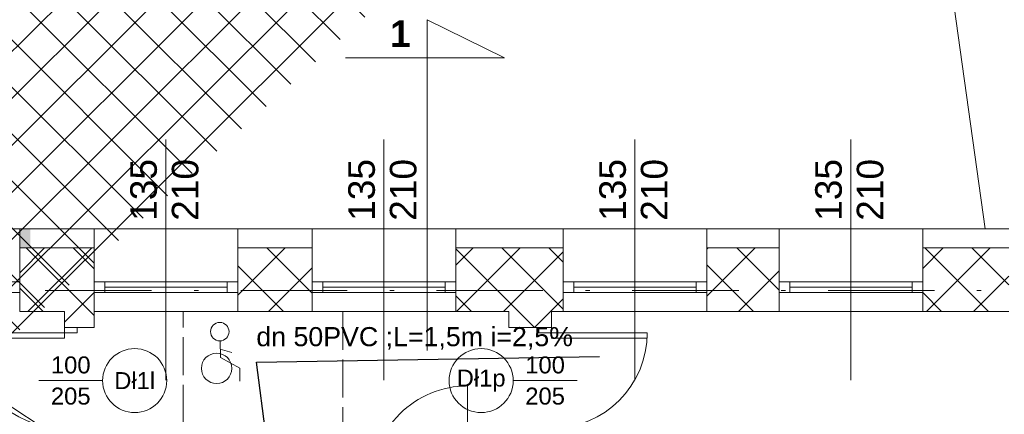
# Model space of a CAD drawing. Header units: millimetres. Extents: x 1385 to 11131, y 1971 to 6171.
# Tile 14 of 28: x 3714 to 4640, y 3718 to 4090. Entities that reach past the tile are written whole.
import ezdxf

# ---------------------------------------------------------------- set-up
doc = ezdxf.new("R2010")
doc.units = ezdxf.units.MM
for name, pattern in [('ACAD_ISO02W100', [15, 12, -3]), ('Kropki i Kreski', [919.9999999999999, 500, -200, 20.00000000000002, -199.9999999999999]), ('{ Half Dash }', [0])]:
    doc.linetypes.add(name, pattern=pattern)
for name, color, linetype in [('2D - Ogólne', 7, 'Continuous'), ('Konstrukcja - Ściany zew', 7, 'Continuous'), ('Opisy - Teksty', 7, 'Continuous')]:
    doc.layers.add(name, color=color, linetype=linetype)
for name, color, linetype, lineweight in [('A_meble', 253, 'Continuous', 13), ('A_opisy', 81, 'Continuous', 13), ('A_stolarka', 20, 'Continuous', 15), ('A_widokowe', 160, 'Continuous', 18), ('A_ściany istniejące hatch', 82, 'Continuous', 9), ('opis ks', 7, 'Continuous', 25), ('opis wody', 7, '{ Half Dash }', 15)]:
    doc.layers.add(name, color=color, linetype=linetype, lineweight=lineweight)
doc.layers.add('A_wełna mineralna', color=7, linetype='Continuous', lineweight=5, true_color=0x00d66b)
doc.layers.add('A_zakres opracowania', color=7, linetype='Continuous', lineweight=70, true_color=0xe00038)
doc.styles.get("Standard").update_dxf_attribs({"font": 'arial.ttf'})
doc.styles.add('STYL_AUTOMATYCZNY_1', font='arial.ttf')
doc.styles.add('STYL_AUTOMATYCZNY_2', font='arialbd.ttf')

msp = doc.modelspace()

# ---------------------------------------------------------------- hatches: boundary and pattern name
at = {"layer": 'A_wełna mineralna', "lineweight": 13, "true_color": 0x000000}
h = msp.add_hatch(color=18, dxfattribs=at)
h.dxf.hatch_style = 1
h.paths.add_polyline_path([(3374.381857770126, 3874.919504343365), (3374.381857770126, 3892.919504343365), (3254.38185774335, 3892.919504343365), (3254.38185774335, 3874.919504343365)])
h.paths.add_polyline_path([(3714.381857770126, 3892.919504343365), (3714.381857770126, 3874.919504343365), (3724.381857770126, 3874.919504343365), (3724.381857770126, 3892.919504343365)])
h.paths.add_polyline_path([(3579.381857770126, 3874.919504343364), (3579.381857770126, 3892.919504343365), (3509.381857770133, 3892.919504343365), (3509.381857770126, 3874.919504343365)])
at = {"layer": 'A_ściany istniejące hatch', "lineweight": 13, "true_color": 0x000000}
h = msp.add_hatch(dxfattribs=at)
h.set_pattern_fill('NET', color=18, scale=250, angle=45)
h.set_pattern_definition([(45, (36659.01290618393, -155.4039381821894), (-22.09708691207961, 22.09708691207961), []), (135, (36659.01290618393, -155.4039381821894), (-22.09708691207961, -22.09708691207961), [])])
h.paths.add_polyline_path([(4672.38185774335, 5000.919506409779), (4714.38185774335, 5000.919503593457), (4714.38185774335, 4738.919504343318), (4924.38185774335, 4738.919504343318), (4924.381857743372, 4696.919504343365), (4672.38185774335, 4696.919504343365)], flags=16)
h.paths.add_polyline_path([(5266.383508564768, 4724.919504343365), (5266.383508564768, 4664.919504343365), (5146.38185774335, 4664.919504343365), (5146.38185774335, 4504.919504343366), (5086.38185774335, 4504.919504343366), (5086.38185774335, 4696.919504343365), (5044.38185774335, 4696.919504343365), (5044.38185774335, 4738.919504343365), (5048.38185774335, 4738.919504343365), (5048.38185774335, 5397.919504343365), (4714.38185774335, 5397.919504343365), (4714.38185774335, 5351.919504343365), (4672.38185774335, 5351.919504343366), (4672.38185774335, 5441.919504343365), (5130.38185774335, 5441.919504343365), (5130.381854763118, 5397.919504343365), (5092.38185774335, 5397.919504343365), (5092.38185774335, 4724.919504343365)], flags=17)
h.paths.add_polyline_path([(5870.38185774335, 4724.919504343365), (6012.38185774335, 4724.919504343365), (6012.381857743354, 4786.919504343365), (6056.38185774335, 4786.919504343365), (6056.38185774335, 4501.919506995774), (5996.381857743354, 4501.919506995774), (5996.38185774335, 4664.919504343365), (5870.38185774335, 4664.919504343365)], flags=17)
h.paths.add_polyline_path([(5913.38185774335, 3844.919504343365), (5996.381857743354, 3844.919504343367), (5996.381857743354, 3959.919506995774), (6056.38185774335, 3959.919506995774), (6056.38185774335, 3786.919504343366), (5996.381857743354, 3786.919504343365), (5996.381857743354, 3819.919504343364), (5913.38185774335, 3819.919504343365)], flags=17)
h.paths.add_polyline_path([(5556.38185774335, 4414.919504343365), (5586.38185774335, 4414.919504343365), (5586.38185774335, 4384.919504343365), (5556.38185774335, 4384.919504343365)], flags=17)
h.paths.add_polyline_path([(5556.38185774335, 4120.919504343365), (5586.38185774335, 4120.919504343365), (5586.38185774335, 4150.919504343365), (5556.38185774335, 4150.919504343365)], flags=17)
h.paths.add_polyline_path([(5068.38185774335, 2574.919504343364), (5128.38185774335, 2574.919504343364), (5128.38185774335, 2414.919504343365), (5366.381857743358, 2414.91950434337), (5366.381857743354, 2594.919504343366), (5426.381857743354, 2594.919504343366), (5426.38185774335, 2414.919504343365), (5996.381857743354, 2414.919504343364), (5996.38185774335, 2564.919504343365), (6056.38185774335, 2564.919504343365), (6056.38185774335, 2354.919504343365), (5068.38185774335, 2354.919504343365)])
h.paths.add_polyline_path([(2586.3818618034, 5724.919504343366), (2799.38185774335, 5724.91950669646), (2799.381852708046, 5818.953721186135), (2824.381855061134, 5818.953715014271), (2824.381855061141, 5699.919504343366), (2586.3818618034, 5699.919504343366)], flags=17)
h.paths.add_polyline_path([(3219.38185774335, 5699.265014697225), (3254.38185774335, 5699.265014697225), (3254.38185774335, 5818.953715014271), (3219.38185774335, 5818.953715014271)], flags=17)
h.paths.add_polyline_path([(3509.381857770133, 3874.919504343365), (3579.381846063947, 3874.919504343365), (3579.381846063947, 3814.919504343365), (3509.381857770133, 3814.919504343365)], flags=17)
h.paths.add_polyline_path([(3919.381857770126, 3874.919504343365), (3989.381857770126, 3874.919504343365), (3989.381857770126, 3814.919504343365), (3919.381857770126, 3814.919504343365)], flags=17)
h.paths.add_polyline_path([(4360.381857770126, 3874.919504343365), (4428.38184606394, 3874.919504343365), (4428.38184606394, 3814.919504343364), (4360.381857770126, 3814.919504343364)], flags=17)
h.paths.add_polyline_path([(4563.381857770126, 3874.919504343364), (4644.38184606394, 3874.919504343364), (4644.38184606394, 3814.919504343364), (4563.381857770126, 3814.919504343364)], flags=17)
h.paths.add_polyline_path([(5146.38185774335, 4374.919500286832), (5086.38185774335, 4374.919500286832), (5086.38185774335, 4298.919504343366), (5146.38185774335, 4298.919504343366)], flags=17)
h.paths.add_polyline_path([(4714.38185774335, 5221.919502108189), (4672.38185774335, 5221.919502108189), (4672.38185774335, 5130.919505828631), (4714.38185774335, 5130.919505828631)], flags=16)
h.paths.add_polyline_path([(5260.38185774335, 5441.919504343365), (5394.38185774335, 5441.919504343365), (5394.38185774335, 5397.919504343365), (5260.38185774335, 5397.919504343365)], flags=17)
h.paths.add_polyline_path([(6012.38185774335, 5121.919506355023), (6056.38185774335, 5121.919506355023), (6056.38185774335, 5196.919504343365), (6012.38185774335, 5196.919504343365)], flags=17)
h.paths.add_polyline_path([(6012.38185774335, 4916.919504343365), (6056.38185774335, 4916.919504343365), (6056.38185774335, 4991.919504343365), (6012.38185774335, 4991.919504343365)], flags=17)
h.paths.add_polyline_path([(5996.381857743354, 4295.91950923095), (6056.38185774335, 4295.91950923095), (6056.38185774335, 4371.919506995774), (5996.381857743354, 4371.919506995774)], flags=17)
h.paths.add_polyline_path([(5996.381857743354, 4089.91950923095), (6056.38185774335, 4089.91950923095), (6056.38185774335, 4165.919506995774), (5996.381857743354, 4165.919506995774)], flags=17)
h.paths.add_polyline_path([(5996.38185774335, 3581.919506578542), (6056.38185774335, 3581.919506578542), (6056.38185774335, 3656.919504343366), (5996.38185774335, 3656.919504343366)], flags=17)
h.paths.add_polyline_path([(5996.381857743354, 3376.919506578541), (6056.38185774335, 3376.919506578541), (6056.38185774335, 3451.919504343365), (5996.381857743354, 3451.919504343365)], flags=17)
h.paths.add_polyline_path([(5996.38185774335, 2904.919506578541), (6056.38185774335, 2904.919506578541), (6056.38185774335, 2974.919504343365), (5996.38185774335, 2974.919504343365)], flags=17)
h.paths.add_polyline_path([(6056.38185774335, 2699.919504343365), (5996.38185774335, 2699.919504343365), (5996.38185774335, 2769.919504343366), (6056.38185774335, 2769.919504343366)], flags=17)
h.paths.add_polyline_path([(4771.38185748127, 2814.919504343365), (4841.38185774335, 2814.919504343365), (4841.38185774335, 2754.919504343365), (4771.38185748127, 2754.919504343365)], flags=17)
h.paths.add_polyline_path([(4566.38185774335, 2754.919504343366), (4636.38185774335, 2754.919504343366), (4636.38185774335, 2814.919504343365), (4566.38185774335, 2814.919504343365)], flags=17)
h.paths.add_polyline_path([(4361.38185748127, 2814.919504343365), (4431.38185774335, 2814.919504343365), (4431.38185774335, 2754.919504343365), (4361.38185748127, 2754.919504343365)], flags=17)
h.paths.add_polyline_path([(4104.38185774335, 2754.919504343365), (4226.381846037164, 2754.919504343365), (4226.381846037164, 2814.919504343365), (4104.38185774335, 2814.919504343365)], flags=17)
h.paths.add_polyline_path([(3899.38185748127, 2814.919504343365), (3969.38185774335, 2814.919504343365), (3969.38185774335, 2754.919504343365), (3899.38185748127, 2754.919504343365)], flags=17)
h.paths.add_polyline_path([(3694.381857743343, 2754.919504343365), (3764.38185774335, 2754.919504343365), (3764.38185774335, 2814.919504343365), (3694.381857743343, 2814.919504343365)], flags=17)
h.paths.add_polyline_path([(3489.38185748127, 2814.919504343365), (3559.381857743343, 2814.919504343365), (3559.381857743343, 2754.919504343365), (3489.38185748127, 2754.919504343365)], flags=17)
h.paths.add_polyline_path([(5378.38185774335, 2814.919504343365), (5291.88185774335, 2814.919504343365), (5291.897268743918, 2754.919504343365), (5366.38185774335, 2754.919504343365), (5366.381857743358, 2704.919504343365), (5426.381857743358, 2704.919504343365), (5426.38185774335, 2948.419504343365), (5378.38185774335, 2948.419504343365)], flags=17)
h.paths.add_polyline_path([(5181.88185774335, 2814.919504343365), (5181.897268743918, 2754.919504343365), (5128.38185774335, 2754.919504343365), (5128.38185774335, 2714.919504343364), (5068.38185774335, 2714.919504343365), (5068.38185774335, 2754.919504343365), (4976.38185774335, 2754.919504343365), (4976.38185774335, 2814.919504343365)], flags=17)
h.paths.add_polyline_path([(3194.38185774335, 2708.919504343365), (3254.38185774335, 2708.919504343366), (3254.38185774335, 2754.919504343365), (3354.38185774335, 2754.919504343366), (3354.381846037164, 2814.919504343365), (3194.38185774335, 2814.919504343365)], flags=17)
h.paths.add_polyline_path([(4984.381857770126, 3874.919504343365), (5086.38185774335, 3874.919504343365), (5086.38185774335, 4168.919504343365), (5146.38185774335, 4168.919500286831), (5146.38185774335, 3844.919504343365), (5163.38185774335, 3844.919504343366), (5163.38185774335, 3819.919504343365), (5146.38185774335, 3819.919504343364), (5146.38185774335, 3464.919504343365), (5173.38185774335, 3464.919504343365), (5173.38185774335, 3384.919504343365), (5146.38185774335, 3384.919504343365), (5146.38185774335, 3164.919504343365), (4970.88185774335, 3164.919504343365), (4970.881857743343, 3212.919504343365), (5106.38185774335, 3212.919504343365), (5106.38185774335, 3814.919504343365), (4984.381857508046, 3814.919504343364)], flags=17)
h.paths.add_polyline_path([(4779.381857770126, 3874.919504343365), (4849.381857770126, 3874.919504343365), (4849.381857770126, 3814.919504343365), (4816.38185774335, 3814.919504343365), (4816.381857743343, 3648.919504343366), (4784.38185774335, 3648.919507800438), (4784.38185774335, 3814.919504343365), (4779.381857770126, 3814.919504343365)], flags=17)
h.paths.add_polyline_path([(4537.38185774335, 3212.919504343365), (4784.38185774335, 3212.919504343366), (4784.38185774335, 3362.919509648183), (4816.38185774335, 3362.919506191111), (4816.381857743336, 3212.91950434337), (4860.88185774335, 3212.919504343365), (4860.88185774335, 3164.919504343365), (4537.38185774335, 3164.919504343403)], flags=17)
h.paths.add_polyline_path([(3548.38185774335, 3212.919504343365), (3548.381857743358, 3164.919504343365), (3788.38185774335, 3164.919504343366), (3788.381857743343, 3212.919504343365), (3784.381857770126, 3212.919504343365), (3784.381857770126, 3304.919504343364), (3756.381857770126, 3304.919504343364), (3756.381857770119, 3212.919504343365)], flags=17)
h.paths.add_polyline_path([(3194.38185774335, 3905.919504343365), (3254.38185774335, 3905.919504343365), (3254.38185774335, 3874.919504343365), (3374.381857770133, 3874.919504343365), (3374.381846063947, 3814.919504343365), (3234.38185774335, 3814.919504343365), (3234.38185774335, 3212.919504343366), (3438.38185774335, 3212.919504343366), (3438.38185774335, 3164.919504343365), (3194.38185774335, 3164.919504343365)], flags=17)
h.paths.add_polyline_path([(3254.38185774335, 4202.334578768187), (3194.38185774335, 4202.334578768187), (3194.38185774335, 4045.919515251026), (3254.38185774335, 4045.919515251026)], flags=17)
h.paths.add_polyline_path([(3254.38185774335, 4416.893066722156), (3194.38185774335, 4416.893066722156), (3194.38185774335, 4337.33458072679), (3254.38185774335, 4337.33458072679)], flags=17)
h.paths.add_polyline_path([(3254.38185774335, 4631.919504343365), (3194.38185774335, 4631.919504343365), (3194.38185774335, 4551.893075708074), (3254.38185774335, 4551.893075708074)], flags=17)
h.paths.add_polyline_path([(3254.38185774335, 4951.919504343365), (3194.38185774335, 4951.919504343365), (3194.38185774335, 4766.919504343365), (3254.38185774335, 4766.919504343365)], flags=17)
h.paths.add_polyline_path([(3254.38185774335, 5156.919504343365), (3194.38185774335, 5156.919504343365), (3194.38185774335, 5086.919517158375), (3254.38185774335, 5086.919517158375)], flags=17)
h.paths.add_polyline_path([(3254.38185774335, 5371.919504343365), (3194.38185774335, 5371.919504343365), (3194.38185774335, 5291.919504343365), (3254.38185774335, 5291.919504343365)], flags=17)
h.paths.add_polyline_path([(2204.38185774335, 5097.035849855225), (2144.38185774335, 5097.035849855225), (2144.38185774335, 5167.015833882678), (2204.38185774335, 5167.015833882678), (2204.38185774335, 5168.919504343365), (2664.38185774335, 5168.919504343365), (2664.38185774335, 5158.919504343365), (2633.281857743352, 5158.919504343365), (2633.281857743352, 5082.919504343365), (2618.281857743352, 5082.919504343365), (2618.281857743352, 5158.919504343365), (2362.38185774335, 5158.919504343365), (2362.38185774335, 5143.916349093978), (2355.38185774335, 5143.916349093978), (2355.38185774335, 5158.919504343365), (2204.38185774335, 5158.919504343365)])
h.paths.add_polyline_path([(2204.38185774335, 5041.919504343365), (2204.381857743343, 5048.919504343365), (2355.38185774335, 5048.919504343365), (2355.38185774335, 5053.916349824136), (2362.38185774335, 5053.916349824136), (2362.38185774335, 5031.438436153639), (2355.38185774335, 5031.438435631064), (2355.381857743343, 5041.919504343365)], flags=17)
h.paths.add_polyline_path([(2144.38185774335, 4962.035849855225), (2204.38185774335, 4962.035849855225), (2204.38185774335, 4931.919504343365), (2355.38185774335, 4931.919504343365), (2355.38185774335, 4941.438436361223), (2362.38185774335, 4941.438436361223), (2362.381857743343, 4931.919504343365), (2618.281857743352, 4931.919504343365), (2618.281857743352, 4987.919504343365), (2633.281857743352, 4987.919504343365), (2633.281857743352, 4931.919504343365), (2661.381857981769, 4931.919504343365), (2661.38185774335, 4916.919504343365), (2204.38185774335, 4916.919504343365), (2204.38185774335, 4891.555865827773), (2144.38185774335, 4891.555865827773)])
h.paths.add_polyline_path([(2144.38185774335, 4761.555865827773), (2204.38185774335, 4761.555865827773), (2204.38185774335, 4716.919504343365), (2796.38185774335, 4716.919504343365), (2796.38185774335, 4734.184858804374), (2844.381857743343, 4734.184858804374), (2844.38185774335, 4404.918674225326), (2796.38185774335, 4404.918674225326), (2796.38185774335, 4676.919504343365), (2204.38185774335, 4676.919504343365), (2204.38185774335, 4599.048357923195), (2144.38185774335, 4599.048357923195)])
h.paths.add_polyline_path([(2144.38185774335, 4259.068373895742), (2204.38185774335, 4259.068373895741), (2204.38185774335, 4236.919504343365), (2796.38185774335, 4236.919504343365), (2796.38185774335, 4294.918674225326), (2844.381857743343, 4294.918674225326), (2844.38185774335, 3897.918674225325), (2796.38185774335, 3897.918674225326), (2796.381857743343, 4211.919504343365), (2204.38185774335, 4211.919504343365), (2204.381857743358, 4188.852088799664), (2144.38185774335, 4188.852088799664)])
h.paths.add_polyline_path([(2144.38185774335, 3844.721419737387), (2204.38185774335, 3844.721419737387), (2204.38185774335, 3774.919504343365), (2796.38185774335, 3774.919504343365), (2796.38185774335, 3787.918674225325), (2844.381857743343, 3787.918674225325), (2844.38185774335, 3729.280435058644), (2796.38185774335, 3729.280435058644), (2796.381857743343, 3731.919504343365), (2204.38185774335, 3731.919504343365), (2204.38185774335, 3679.721419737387), (2144.38185774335, 3679.721419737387)])
h.paths.add_polyline_path([(2144.38185774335, 3544.721419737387), (2204.38185774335, 3544.721419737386), (2204.381857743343, 3490.139242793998), (2263.38185774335, 3490.139242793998), (2263.38185774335, 3631.836923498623), (2272.745638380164, 3631.836923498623), (2272.745637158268, 3625.836923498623), (2269.38185774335, 3625.836923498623), (2269.38185774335, 3490.139242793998), (2366.38185774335, 3490.139242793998), (2366.38185774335, 3625.836923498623), (2361.745637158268, 3625.836923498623), (2361.745637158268, 3631.836923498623), (2376.927065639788, 3631.836923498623), (2376.927065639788, 3625.836923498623), (2372.38185774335, 3625.836923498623), (2372.38185774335, 3490.139242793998), (2469.38185774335, 3490.139242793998), (2469.381857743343, 3625.836923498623), (2465.927065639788, 3625.836923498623), (2465.92706454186, 3631.836923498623), (2475.38185774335, 3631.836923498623), (2475.38185774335, 3596.836923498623), (2479.553545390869, 3596.836923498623), (2479.553545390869, 3590.836923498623), (2475.38185774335, 3590.836923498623), (2475.381857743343, 3490.139242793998), (2643.38185774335, 3490.139242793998), (2643.38185774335, 3590.836923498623), (2568.553547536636, 3590.836923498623), (2568.553546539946, 3596.836923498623), (2649.38185774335, 3596.836923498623), (2649.38185774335, 3490.139242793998), (2796.38185774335, 3490.139242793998), (2796.38185774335, 3619.280435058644), (2844.38185774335, 3619.280435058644), (2844.38185774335, 3472.425566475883), (2796.38185774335, 3472.425566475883), (2796.38185774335, 3475.139242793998), (2649.38185774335, 3475.139242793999), (2649.38185774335, 3432.839241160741), (2643.38185774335, 3432.839242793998), (2643.381857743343, 3475.139242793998), (2204.38185774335, 3475.139242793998), (2144.38185774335, 3475.139242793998)])
h.paths.add_polyline_path([(2144.38185774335, 4394.068373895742), (2204.38185774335, 4394.068373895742), (2204.38185774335, 4464.048357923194), (2144.38185774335, 4464.048357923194)])
h.paths.add_polyline_path([(2144.38185774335, 3979.721419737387), (2204.38185774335, 3979.721419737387), (2204.38185774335, 4053.852088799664), (2144.38185774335, 4053.852088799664)], flags=17)
h.paths.add_polyline_path([(2144.38185774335, 3270.159258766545), (2204.38185774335, 3270.159258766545), (2204.38185774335, 3340.139242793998), (2144.38185774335, 3340.139242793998)], flags=17)
h.paths.add_polyline_path([(2144.38185774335, 3065.179274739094), (2144.38185774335, 3135.159258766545), (2204.38185774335, 3135.159258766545), (2204.38185774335, 3125.159258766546), (2251.38185774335, 3125.159258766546), (2251.38185774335, 3296.139258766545), (2262.59257709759, 3296.139258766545), (2262.59257709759, 3290.139258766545), (2257.38185774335, 3290.139258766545), (2257.381857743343, 3125.159258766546), (2356.38185774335, 3125.159258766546), (2356.38185774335, 3290.139258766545), (2351.592579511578, 3290.139258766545), (2351.592579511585, 3296.139258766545), (2366.893717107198, 3296.139258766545), (2366.893717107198, 3290.139258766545), (2362.38185774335, 3290.139258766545), (2362.381857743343, 3125.159258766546), (2459.38185774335, 3125.159258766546), (2459.381857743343, 3290.139258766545), (2455.893718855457, 3290.139258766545), (2455.893715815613, 3296.139258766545), (2469.927064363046, 3296.139258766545), (2469.927065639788, 3290.139258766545), (2465.38185774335, 3290.139258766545), (2465.38185774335, 3125.159258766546), (2562.38185774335, 3125.159258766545), (2562.381857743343, 3290.139258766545), (2558.927065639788, 3290.139258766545), (2558.927065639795, 3296.139258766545), (2562.38185774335, 3296.139258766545), (2562.381857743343, 3340.139242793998), (2643.38185774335, 3340.139242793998), (2643.38185774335, 3343.839241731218), (2649.38185774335, 3343.839241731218), (2649.38185774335, 3329.811708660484), (2643.38185774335, 3329.811708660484), (2643.38185774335, 3334.139242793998), (2568.38185774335, 3334.139242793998), (2568.38185774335, 3125.159258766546), (2643.38185774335, 3125.159258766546), (2643.38185774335, 3240.811704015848), (2649.38185774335, 3240.811706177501), (2649.38185774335, 3125.159258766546), (2796.38185774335, 3125.159258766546), (2796.38185774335, 3362.425566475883), (2844.381857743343, 3362.425566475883), (2844.381857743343, 2928.619504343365), (2796.38185774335, 2928.619504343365), (2796.38185774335, 3110.159258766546), (2649.38185774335, 3110.159258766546), (2649.38185774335, 3012.649750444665), (2643.38185774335, 3012.649750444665), (2643.38185774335, 3110.159258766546), (2568.38185774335, 3110.159258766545), (2568.38185774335, 2917.319504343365), (2643.38185774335, 2917.319504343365), (2643.38185774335, 2923.64975003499), (2649.38185774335, 2923.64975003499), (2649.38185774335, 2907.619505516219), (2643.38185774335, 2907.619504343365), (2643.381857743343, 2911.319504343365), (2562.38185774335, 2911.319504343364), (2562.38185774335, 2984.919504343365), (2558.927065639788, 2984.919504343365), (2558.927065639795, 2990.919504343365), (2562.38185774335, 2990.919504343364), (2562.381857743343, 3110.159258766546), (2465.38185774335, 3110.159258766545), (2465.381857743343, 2990.919504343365), (2469.927064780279, 2990.919504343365), (2469.927065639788, 2984.919504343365), (2455.893717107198, 2984.919504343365), (2455.893718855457, 2990.919504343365), (2459.38185774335, 2990.919504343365), (2459.38185774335, 3110.159258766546), (2362.38185774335, 3110.159258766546), (2362.381857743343, 2990.919504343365), (2366.893717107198, 2990.919504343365), (2366.893717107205, 2984.919504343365), (2351.592578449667, 2984.919504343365), (2351.592579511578, 2990.919504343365), (2356.38185774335, 2990.919504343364), (2356.38185774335, 3110.159258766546), (2257.38185774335, 3110.159258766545), (2257.38185774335, 2990.919504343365), (2262.592578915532, 2990.919504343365), (2262.59257709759, 2984.919504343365), (2251.38185774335, 2984.919504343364), (2251.381857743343, 3110.159258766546), (2204.38185774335, 3110.159258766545), (2204.381857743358, 3065.179274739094)])
h.paths.add_polyline_path([(2264.381857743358, 2673.919504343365), (2204.38185774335, 2673.919504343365), (2204.38185774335, 2754.919504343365), (2144.38185774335, 2754.919504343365), (2144.38185774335, 2930.179274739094), (2204.38185774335, 2930.179274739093), (2204.38185774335, 2814.919504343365), (2643.38185774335, 2814.919504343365), (2643.38185774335, 2818.619504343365), (2649.38185774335, 2818.619505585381), (2649.38185774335, 2814.919504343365), (2796.38185774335, 2814.919504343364), (2796.38185774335, 2818.619504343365), (2844.381857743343, 2818.619504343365), (2844.38185774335, 2763.919505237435), (2819.38185774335, 2763.919504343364), (2819.381857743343, 2774.919504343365), (2649.38185774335, 2774.919504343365), (2649.381857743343, 2770.179274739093), (2643.38185774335, 2770.179274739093), (2643.38185774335, 2774.919504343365), (2459.38185774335, 2774.919504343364), (2459.38185774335, 2734.666338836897), (2434.38185774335, 2734.666339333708), (2434.381857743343, 2774.919504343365), (2264.38185774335, 2774.919504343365)])
h.paths.add_polyline_path([(2264.38185774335, 2424.919504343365), (2264.381857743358, 2463.919504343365), (2204.38185774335, 2463.919504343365), (2204.38185774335, 2364.919504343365), (3254.38185774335, 2364.919504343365), (3254.38185774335, 2568.919504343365), (3194.381857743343, 2568.919504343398), (3194.38185774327, 2424.919504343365)])
edge = h.paths.add_edge_path()
edge.add_line((5524.38185774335, 5441.919504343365), (5524.381854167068, 5397.919504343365))
edge.add_line((5524.381854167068, 5397.919504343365), (5562.38185774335, 5397.919504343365))
edge.add_line((5562.38185774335, 5397.919504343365), (5562.38185774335, 5247.919504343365))
edge.add_line((5562.38185774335, 5247.919504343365), (5589.38185774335, 5247.919504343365))
edge.add_line((5589.38185774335, 5247.919504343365), (5589.38185774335, 5397.919504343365))
edge.add_line((5589.38185774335, 5397.919504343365), (6012.38185774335, 5397.919504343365))
edge.add_line((6012.38185774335, 5397.919504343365), (6012.38185774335, 5326.919502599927))
edge.add_line((6012.38185774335, 5326.919502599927), (6056.38185774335, 5326.919504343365))
edge.add_line((6056.38185774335, 5326.919504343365), (6056.38185774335, 5441.919504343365))
edge.add_line((6056.38185774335, 5441.919504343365), (5524.381857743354, 5441.919547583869))
edge.add_line((2189.38185774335, 5818.953721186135), (2224.38185774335, 5818.953721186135))
edge.add_line((2224.38185774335, 5818.953721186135), (2224.381864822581, 5724.91950669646))
edge.add_line((2224.381864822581, 5724.91950669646), (2406.381857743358, 5724.91950669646))
edge.add_line((2406.381857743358, 5724.91950669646), (2406.381861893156, 5699.919504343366))
edge.add_line((2406.381861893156, 5699.919504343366), (2189.381857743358, 5699.919504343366))
edge.add_line((2189.381857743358, 5699.919504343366), (2189.38185774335, 5818.953715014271))
edge.add_line((3784.381857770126, 3414.919504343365), (3756.381857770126, 3414.919504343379))
edge.add_line((3756.381857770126, 3414.919504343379), (3756.381857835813, 3699.919504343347))
edge.add_line((3756.381857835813, 3699.919504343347), (3784.381857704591, 3699.919504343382))
edge.add_line((3784.381857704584, 3699.919504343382), (3784.381857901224, 3619.938553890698))
edge.add_line((3784.381857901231, 3619.938553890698), (3784.381857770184, 3528.31094759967))
edge.add_line((3784.381857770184, 3528.31094759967), (3784.381857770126, 3424.919504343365))
edge.add_line((3784.381857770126, 3424.919504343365), (3784.381846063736, 3414.919504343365))
edge.add_line((3094.38185774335, 5696.919504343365), (3254.38185774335, 5696.919504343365))
edge.add_line((3254.38185774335, 5696.919504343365), (3254.38185774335, 5506.919504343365))
edge.add_line((3254.38185774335, 5506.919504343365), (3194.38185774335, 5506.919504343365))
edge.add_line((3194.38185774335, 5506.919504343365), (3194.38185774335, 5636.919504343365))
edge.add_line((3194.38185774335, 5636.919504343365), (3094.38185774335, 5636.919504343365))
edge.add_line((3094.38185774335, 5636.919504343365), (3094.381855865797, 5696.919504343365))
edge.add_line((2586.38186355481, 5696.919504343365), (2944.38185774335, 5696.919504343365))
edge.add_line((2944.38185774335, 5696.919504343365), (2944.38185774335, 5636.919504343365))
edge.add_line((2944.38185774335, 5636.919504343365), (2844.38185774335, 5636.919504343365))
edge.add_line((2844.38185774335, 5636.919504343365), (2844.38185774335, 4844.184858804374))
edge.add_line((2844.38185774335, 4844.184858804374), (2796.38185774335, 4844.184858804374))
edge.add_line((2796.38185774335, 4844.184858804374), (2796.38185774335, 4916.919504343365))
edge.add_line((2796.38185774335, 4916.919504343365), (2756.38186108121, 4916.919504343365))
edge.add_line((2756.38186108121, 4916.919504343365), (2756.38185774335, 4931.919504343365))
edge.add_line((2756.38185774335, 4931.919504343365), (2796.38185774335, 4931.919504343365))
edge.add_line((2796.38185774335, 4931.919504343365), (2796.38185774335, 5636.919504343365))
edge.add_line((2796.38185774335, 5636.919504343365), (2586.381862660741, 5636.919504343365))
edge.add_line((2586.381862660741, 5636.919504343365), (2586.38185774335, 5696.919504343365))
edge.add_line((2434.38185774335, 2634.666338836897), (2459.38185774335, 2634.666337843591))
edge.add_line((2459.38185774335, 2634.666337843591), (2459.38185774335, 2599.919504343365))
edge.add_line((2459.38185774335, 2599.919504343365), (2819.38185774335, 2599.919504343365))
edge.add_line((2819.38185774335, 2599.919504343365), (2819.38185774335, 2665.951671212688))
edge.add_line((2819.38185774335, 2665.951671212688), (2844.38185774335, 2665.951671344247))
edge.add_line((2844.38185774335, 2665.951671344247), (2844.381857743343, 2594.919504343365))
edge.add_line((2844.381857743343, 2594.919504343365), (2514.38185774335, 2594.919504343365))
edge.add_line((2514.38185774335, 2594.919504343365), (2514.381857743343, 2574.919504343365))
edge.add_line((2514.381857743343, 2574.919504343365), (2434.38185774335, 2574.919504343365))
edge.add_line((2434.38185774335, 2574.919504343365), (2434.381860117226, 2634.666338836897))
h.paths.add_polyline_path([(4214.38185774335, 3699.919504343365), (4174.38185774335, 3699.919504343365), (4174.38185774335, 3212.919504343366), (3898.38185774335, 3212.919504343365), (3898.38185774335, 3164.919504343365), (4427.38185774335, 3164.919504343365), (4427.38185774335, 3212.919504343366), (4214.38185774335, 3212.919504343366)], flags=17)
h.paths.add_polyline_path([(4174.38185774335, 3799.919504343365), (4214.38185774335, 3799.919504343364), (4214.38185774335, 3814.919504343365), (4225.381857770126, 3814.919504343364), (4225.381857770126, 3874.919504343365), (4124.381857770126, 3874.919504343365), (4124.381857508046, 3814.919504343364), (4174.38185774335, 3814.919504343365)], flags=17)
h.paths.add_polyline_path([(5695.381857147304, 4664.919504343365), (5441.383508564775, 4664.919504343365), (5441.383511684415, 4724.919504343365), (5562.38185774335, 4724.919504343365), (5562.38185774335, 4797.919508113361), (5589.38185774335, 4797.919508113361), (5589.38185774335, 4724.919504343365), (5695.381857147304, 4724.919504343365)], flags=17)
h.paths.add_polyline_path([(5483.878040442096, 3421.919504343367), (5493.878040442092, 3421.919504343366), (5493.878040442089, 3436.919504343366), (5483.878040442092, 3436.919504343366)], flags=17)
h.paths.add_polyline_path([(5573.878040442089, 3593.919504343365), (5588.878040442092, 3593.919504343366), (5588.878040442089, 3819.919504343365), (5629.38185774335, 3819.919504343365), (5629.381861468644, 3844.919504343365), (5273.38185774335, 3844.919504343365), (5273.38185774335, 3819.919504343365), (5334.381857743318, 3819.919504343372), (5334.38185774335, 3593.919504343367), (5352.381857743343, 3593.919504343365), (5352.381857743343, 3603.919504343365), (5344.381857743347, 3603.919504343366), (5344.381857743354, 3819.919504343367), (5483.878040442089, 3819.919504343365), (5483.878040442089, 3603.919504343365), (5437.381856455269, 3603.919504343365), (5437.381856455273, 3593.919504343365), (5498.878041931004, 3593.919504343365), (5498.878041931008, 3603.919504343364), (5493.878040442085, 3603.919504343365), (5493.878040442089, 3819.919504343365), (5578.878040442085, 3819.919504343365), (5578.878040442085, 3603.919504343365), (5573.878040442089, 3603.919504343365)], flags=17)
h.paths.add_polyline_path([(5344.38185774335, 3436.919504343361), (5334.381857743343, 3436.919504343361), (5334.38185774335, 3212.919504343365), (5276.38185774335, 3212.919504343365), (5276.38185774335, 3164.919504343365), (5378.38185774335, 3164.919504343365), (5378.38185774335, 3058.419504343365), (5426.38185774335, 3058.419504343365), (5426.38185774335, 3164.919504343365), (5996.38185774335, 3164.919504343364), (5996.38185774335, 3109.919506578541), (6056.38185774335, 3109.919504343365), (6056.38185774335, 3246.919504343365), (5996.381857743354, 3246.919504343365), (5996.38185774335, 3212.919504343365), (5493.878040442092, 3212.919504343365), (5493.878040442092, 3321.919504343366), (5483.878040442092, 3321.919504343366), (5483.878040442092, 3212.919504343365), (5344.38185774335, 3212.919504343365)], flags=17)
h.paths.add_polyline_path([(2144.38185774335, 5506.99581791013), (2204.38185774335, 5506.99581791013), (2204.38185774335, 5636.919504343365), (2406.381850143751, 5636.919504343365), (2406.381850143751, 5696.919504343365), (2144.38185774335, 5696.919504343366)])
h.paths.add_polyline_path([(2204.38185774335, 5371.995817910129), (2144.38185774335, 5371.99581791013), (2144.38185774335, 5302.015833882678), (2204.38185774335, 5302.015833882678)])
h = msp.add_hatch(dxfattribs=at)
h.set_pattern_fill('NET', color=18, scale=250, angle=45)
h.set_pattern_definition([(45, (29273.44151407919, -155.4039381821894), (-22.09708691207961, 22.09708691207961), []), (135, (29273.44151407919, -155.4039381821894), (-22.09708691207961, -22.09708691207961), [])])
h.paths.add_polyline_path([(3756.38185777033, 3814.919504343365), (3756.38185777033, 3799.919504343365), (3784.381857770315, 3799.919504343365), (3784.38185777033, 3814.919504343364), (3784.381857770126, 3842.919504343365), (3784.381857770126, 3852.919504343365), (3784.381857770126, 3874.919504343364), (3714.381857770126, 3874.919504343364), (3714.381857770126, 3852.919504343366), (3714.381857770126, 3842.919504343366), (3714.381857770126, 3832.919504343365), (3714.381857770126, 3814.919504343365)])

# ---------------------------------------------------------------- linework, layer by layer
at = {"layer": '2D - Ogólne', "color": 18, "linetype": 'Continuous', "lineweight": 13, "true_color": 0x000000}
for p, q in [((4170.152874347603, 4053.817880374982), (4097.397043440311, 4089.716716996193)), ((4097.397043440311, 4089.716716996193), (4097.397043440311, 4031.825880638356)), ((4020.766728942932, 4053.817880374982), (4170.152874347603, 4053.817880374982)), ((3851.881857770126, 3976.831773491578), (3851.881857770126, 3750.341138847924)), ((4056.881857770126, 3976.831773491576), (4056.881857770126, 3750.341138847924)), ((4292.881857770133, 3976.831773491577), (4292.881857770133, 3750.341138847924)), ((4495.881857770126, 3976.831773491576), (4495.881857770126, 3750.341138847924)), ((3714.381857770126, 3874.919504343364), (3784.381857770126, 3874.919504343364)), ((3919.381857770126, 3874.919504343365), (3989.381857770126, 3874.919504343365)), ((4124.381857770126, 3874.919504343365), (4225.381857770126, 3874.919504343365)), ((4360.381857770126, 3874.919504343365), (4428.381857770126, 3874.919504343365)), ((4563.381857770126, 3874.919504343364), (4644.381857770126, 3874.919504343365))]:
    msp.add_line(p, q, dxfattribs=at)
at = {"layer": '2D - Ogólne', "color": 18, "linetype": 'Kropki i Kreski', "lineweight": 13, "true_color": 0x000000}
msp.add_line((4097.397043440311, 4031.825880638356), (4097.397043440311, 3778.166274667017), dxfattribs=at)
at = {"layer": 'A_meble', "color": 18, "lineweight": 13, "true_color": 0x000000}
msp.add_lwpolyline([(4135.38185774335, 3654.919504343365), (4135.38185774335, 3744.919504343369, 0.4142135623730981), (4045.38185774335, 3654.919504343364)], format="xyb", dxfattribs=at)
at = {"layer": 'A_opisy', "color": 18, "lineweight": 13, "true_color": 0x000000}
for p, q in [((3902.748709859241, 3787.349230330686), (3903.116314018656, 3771.834562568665)), ((3902.935847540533, 3779.451117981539), (3913.732127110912, 3776.493458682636)), ((3903.116314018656, 3771.834562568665), (3921.404758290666, 3761.702077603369)), ((3921.404758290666, 3761.702077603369), (3921.404758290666, 3749.285561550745))]:
    msp.add_line(p, q, dxfattribs=at)
msp.add_lwpolyline([(5076.050508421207, 4336.888340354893), (4524.245316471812, 4594.396678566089), (4622.186553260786, 3892.919504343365)], dxfattribs=at)
at = {"layer": 'A_opisy', "color": 18, "linetype": 'ACAD_ISO02W100', "lineweight": 13, "ltscale": 3, "true_color": 0x000000}
msp.add_lwpolyline([(3868.165824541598, 3814.919504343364), (4018.165824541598, 3814.919504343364), (4018.165824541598, 3664.919504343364), (3868.165824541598, 3664.919504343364)], close=True, dxfattribs=at)
at = {"layer": 'A_opisy', "color": 18, "lineweight": 13, "true_color": 0x000000}
for centre, radius in [((3902.543012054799, 3796.03066935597), 8.683875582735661), ((3899.516281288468, 3761.474902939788), 14.31817295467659)]:
    msp.add_circle(centre, radius, dxfattribs=at)
at = {"layer": 'A_stolarka', "color": 18, "lineweight": 13, "true_color": 0x000000}
for p, q in [((3794.381857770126, 3842.919504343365), (3909.381857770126, 3842.919504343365)), ((3999.381857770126, 3842.919504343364), (4114.381857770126, 3842.919504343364)), ((4235.381857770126, 3842.919504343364), (4350.381857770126, 3842.919504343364)), ((4438.381857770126, 3842.919504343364), (4553.381857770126, 3842.919504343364)), ((3794.381857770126, 3837.919504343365), (3909.381857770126, 3837.919504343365)), ((3794.381857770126, 3832.919504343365), (3909.381857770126, 3832.919504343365)), ((3999.381857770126, 3837.919504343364), (4114.381857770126, 3837.919504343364)), ((3999.381857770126, 3832.919504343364), (4114.381857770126, 3832.919504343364)), ((4235.381857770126, 3837.919504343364), (4350.381857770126, 3837.919504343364)), ((4235.381857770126, 3832.919504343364), (4350.381857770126, 3832.919504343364)), ((4438.381857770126, 3837.919504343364), (4553.381857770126, 3837.919504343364)), ((4438.381857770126, 3832.919504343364), (4553.381857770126, 3832.919504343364)), ((3792.381857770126, 3749.919504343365), (3732.381857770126, 3749.919504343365)), ((4178.38185774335, 3749.919504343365), (4238.38185774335, 3749.919504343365))]:
    msp.add_line(p, q, dxfattribs=at)
for points in [[(3704.381857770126, 3842.919504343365), (3714.381857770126, 3842.919504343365), (3714.381857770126, 3832.919504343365), (3704.381857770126, 3832.919504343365)], [(3784.381857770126, 3842.919504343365), (3794.381857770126, 3842.919504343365), (3794.381857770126, 3832.919504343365), (3784.381857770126, 3832.919504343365)], [(3909.381857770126, 3842.919504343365), (3919.381857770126, 3842.919504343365), (3919.381857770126, 3832.919504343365), (3909.381857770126, 3832.919504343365)], [(3989.381857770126, 3842.919504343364), (3999.381857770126, 3842.919504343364), (3999.381857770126, 3832.919504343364), (3989.381857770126, 3832.919504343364)], [(4114.381857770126, 3842.919504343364), (4124.381857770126, 3842.919504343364), (4124.381857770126, 3832.919504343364), (4114.381857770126, 3832.919504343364)], [(4225.381857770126, 3842.919504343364), (4235.381857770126, 3842.919504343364), (4235.381857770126, 3832.919504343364), (4225.381857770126, 3832.919504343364)], [(4350.381857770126, 3842.919504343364), (4360.381857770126, 3842.919504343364), (4360.381857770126, 3832.919504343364), (4350.381857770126, 3832.919504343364)], [(4428.381857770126, 3842.919504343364), (4438.381857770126, 3842.919504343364), (4438.381857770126, 3832.919504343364), (4428.381857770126, 3832.919504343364)], [(4553.381857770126, 3842.919504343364), (4563.381857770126, 3842.919504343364), (4563.381857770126, 3832.919504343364), (4553.381857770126, 3832.919504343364)], [(3756.381857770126, 3799.919504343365), (3768.381857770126, 3799.919504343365), (3768.381857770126, 3794.919504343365), (3756.381857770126, 3794.919504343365)], [(4214.38185774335, 3799.919504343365), (4202.38185774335, 3799.919504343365), (4202.38185774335, 3794.919504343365), (4214.38185774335, 3794.919504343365)], [(3756.381857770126, 3794.919504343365), (3666.381857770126, 3794.919504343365), (3666.381857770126, 3789.919504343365), (3756.381857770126, 3789.919504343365)], [(4214.38185774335, 3794.919504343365), (4304.38185774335, 3794.919504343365), (4304.38185774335, 3789.919504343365), (4214.38185774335, 3789.919504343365)]]:
    msp.add_lwpolyline(points, close=True, dxfattribs=at)
for centre in [(3822.511384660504, 3749.919504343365), (4148.252330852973, 3749.919504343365)]:
    msp.add_circle(centre, 30.12952689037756, dxfattribs=at)
for centre, start, end in [((3756.381857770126, 3794.919504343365), 180, 270), ((4214.38185774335, 3794.919504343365), 270, 0)]:
    msp.add_arc(centre, 90, start, end, dxfattribs=at)
at = {"layer": 'A_widokowe', "color": 18, "lineweight": 13, "true_color": 0x000000}
for p, q in [((3579.381857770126, 3892.919504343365), (3714.381857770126, 3892.919504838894)), ((3784.381857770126, 3892.919504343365), (3919.381857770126, 3892.919504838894)), ((3989.381857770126, 3892.919504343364), (4124.381857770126, 3892.919504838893)), ((4225.381857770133, 3892.919504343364), (4360.381857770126, 3892.919504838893)), ((4428.381857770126, 3892.919504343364), (4563.381857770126, 3892.919504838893)), ((3784.38184606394, 3814.919504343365), (3919.381857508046, 3814.919504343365)), ((3989.38184606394, 3814.919504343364), (4124.381857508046, 3814.919504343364)), ((4225.381846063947, 3814.919504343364), (4360.381857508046, 3814.919504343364)), ((4428.38184606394, 3814.919504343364), (4563.381857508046, 3814.919504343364))]:
    msp.add_line(p, q, dxfattribs=at)
at = {"layer": 'A_zakres opracowania', "color": 18, "linetype": 'Kropki i Kreski', "lineweight": 13, "ltscale": 0.2, "true_color": 0x000000}
msp.add_lwpolyline([(5108.38185774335, 2394.919504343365), (6016.38185774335, 2394.919504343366), (6016.38185774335, 5417.919505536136), (5024.38185774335, 5417.919503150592), (5024.38185774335, 4758.919504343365), (4904.38185774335, 4758.919504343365), (4904.38185774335, 4658.919504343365), (5126.38185774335, 4658.919504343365), (5126.38185774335, 4549.919504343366), (4653.38185774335, 4549.919504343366), (4653.38185774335, 4329.919504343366), (5126.38185774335, 4329.919504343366), (5126.38185774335, 3834.919504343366), (3174.38185774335, 3834.919504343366), (3174.381857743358, 2794.919504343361), (4255.38185774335, 2794.91950434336), (4255.38185774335, 2576.919504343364), (4760.38185774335, 2576.919504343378), (4760.38185774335, 2316.919504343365), (5108.38185774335, 2316.919504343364)], close=True, dxfattribs=at)
at = {"layer": 'Konstrukcja - Ściany zew', "color": 18, "linetype": 'Continuous', "lineweight": 13, "true_color": 0x000000}
for p, q in [((3714.381857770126, 3892.919504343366), (3714.381857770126, 3852.919504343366)), ((3784.381857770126, 3892.919504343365), (3714.381857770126, 3892.919504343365)), ((3784.381857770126, 3892.919504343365), (3784.381857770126, 3852.919504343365)), ((3919.381857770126, 3892.919504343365), (3919.381857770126, 3852.919504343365)), ((3989.381857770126, 3892.919504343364), (3919.381857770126, 3892.919504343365)), ((3989.381857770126, 3892.919504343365), (3989.381857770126, 3852.919504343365)), ((4124.381857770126, 3892.919504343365), (4124.381857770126, 3852.919504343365)), ((4225.381857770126, 3892.919504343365), (4124.381857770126, 3892.919504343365)), ((4225.381857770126, 3892.919504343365), (4225.381857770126, 3852.919504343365)), ((4360.381857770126, 3892.919504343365), (4360.381857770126, 3852.919504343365)), ((4428.381857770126, 3892.919504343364), (4360.381857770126, 3892.919504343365)), ((4428.381857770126, 3892.919504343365), (4428.381857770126, 3852.919504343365)), ((4563.381857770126, 3892.919504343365), (4563.381857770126, 3852.919504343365)), ((4644.381857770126, 3892.919504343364), (4563.381857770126, 3892.919504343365)), ((3714.381857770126, 3852.919504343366), (3714.381857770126, 3842.919504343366)), ((3784.381857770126, 3852.919504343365), (3784.381857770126, 3842.919504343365)), ((3919.381857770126, 3852.919504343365), (3919.381857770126, 3842.919504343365)), ((3989.381857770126, 3852.919504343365), (3989.381857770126, 3842.919504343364)), ((4124.381857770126, 3852.919504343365), (4124.381857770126, 3842.919504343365)), ((4225.381857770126, 3852.919504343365), (4225.381857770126, 3842.919504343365)), ((4360.381857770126, 3852.919504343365), (4360.381857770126, 3842.919504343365)), ((4428.381857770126, 3852.919504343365), (4428.381857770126, 3842.919504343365)), ((4563.381857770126, 3852.919504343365), (4563.381857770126, 3842.919504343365)), ((3714.381857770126, 3842.919504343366), (3714.381857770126, 3814.919504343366)), ((3784.381857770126, 3842.919504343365), (3784.381857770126, 3814.919504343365)), ((3919.381857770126, 3842.919504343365), (3919.381857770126, 3814.919504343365)), ((3989.381857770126, 3842.919504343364), (3989.381857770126, 3814.919504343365)), ((4124.381857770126, 3842.919504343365), (4124.381857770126, 3814.919504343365)), ((4225.381857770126, 3842.919504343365), (4225.381857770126, 3814.919504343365)), ((4360.381857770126, 3842.919504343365), (4360.381857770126, 3814.919504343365)), ((4428.381857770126, 3842.919504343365), (4428.381857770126, 3814.919504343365)), ((4563.381857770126, 3842.919504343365), (4563.381857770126, 3814.919504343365)), ((3714.381857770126, 3814.919504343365), (3756.381857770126, 3814.919504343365)), ((3756.38185777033, 3799.919504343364), (3756.38185777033, 3814.919504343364)), ((3784.381857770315, 3799.919504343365), (3784.38185777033, 3814.919504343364)), ((3919.381857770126, 3814.919504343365), (3989.38184606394, 3814.919504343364)), ((4124.381857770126, 3814.919504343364), (4174.38185774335, 3814.919504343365)), ((4174.38185774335, 3814.919504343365), (4174.38185774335, 3799.919504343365)), ((4214.38185774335, 3814.919504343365), (4225.381857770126, 3814.919504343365)), ((4214.38185774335, 3799.919504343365), (4214.38185774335, 3814.919504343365)), ((4360.381857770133, 3814.919504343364), (4428.381857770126, 3814.919504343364)), ((4563.381857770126, 3814.919504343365), (4644.381857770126, 3814.919504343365)), ((3756.381857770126, 3799.919504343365), (3784.381857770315, 3799.919504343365)), ((4174.38185774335, 3799.919504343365), (4214.38185774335, 3799.919504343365))]:
    msp.add_line(p, q, dxfattribs=at)
at = {"layer": 'opis ks'}
for p, q in [((3937.114598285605, 3767.418480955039), (4259.420556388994, 3772.612524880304)), ((3951.409746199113, 3657.060121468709), (3937.114598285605, 3767.418480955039))]:
    msp.add_line(p, q, dxfattribs=at)
at = {"layer": 'opis wody'}
msp.add_line((3682.218678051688, 3741.272575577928), (3818.19013483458, 3651.984932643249), dxfattribs=at)

# ---------------------------------------------------------------- texts
at = {"layer": 'A_stolarka', "color": 18, "lineweight": 13, "true_color": 0x000000, "char_height": 16, "attachment_point": 5}
for insert in [(3762.381857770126, 3749.919504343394), (4208.38185774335, 3749.919504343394)]:
    msp.add_mtext('\\pxsm1.1;100\\P205', dxfattribs=dict(at, insert=insert))
at = {"layer": 'A_stolarka', "color": 18, "lineweight": 13, "true_color": 0x000000, "char_height": 16, "attachment_point": 5, "style": 'STYL_AUTOMATYCZNY_2'}
for s, insert in [('\\A1;{\\fArial|b0|i0|c238|p34;Dł1l}', (3822.511384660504, 3749.919504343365)), ('\\A1;{\\fArial|b0|i0|c238|p34;Dł1p}', (4148.252330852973, 3749.919504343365))]:
    msp.add_mtext(s, dxfattribs=dict(at, insert=insert))
at = {"layer": 'opis ks', "color": 18, "lineweight": 13, "true_color": 0x000000, "insert": (3706.34696353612, 3800.322499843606), "char_height": 18, "attachment_point": 1}
msp.add_mtext_dynamic_manual_height_columns('                                 dn 50PVC ;L=1,5m i=2,5% ', width=647.3894596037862, gutter_width=12.5, heights=[172.152632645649], dxfattribs=at)
at = {"layer": 'Opisy - Teksty', "color": 18, "linetype": 'Continuous', "lineweight": 13, "true_color": 0x000000, "insert": (4072.257173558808, 4089.040772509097), "char_height": 24.99999999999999, "attachment_point": 2, "style": 'STYL_AUTOMATYCZNY_2'}
msp.add_mtext('\\A1;{\\pqc;\\fArial|b1|i0|c238|p0;\\W1.000000;1}', dxfattribs=at)
at = {"layer": 'Opisy - Teksty', "color": 18, "linetype": 'Continuous', "lineweight": 13, "true_color": 0x000000, "char_height": 24.99999999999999, "attachment_point": 2, "rotation": 89.99999999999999, "line_spacing_factor": 0.9382079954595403, "style": 'STYL_AUTOMATYCZNY_1'}
for insert in [(3818.310393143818, 3929.509664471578), (4023.310393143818, 3929.509664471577), (4259.310393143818, 3929.509664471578), (4462.310393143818, 3929.509664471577)]:
    msp.add_mtext('\\A1;{\\pqc;\\fArial|b0|i0|c238|p0;\\W1.000000;135\\P\\pqc;\\fArial|b0|i0|c238|p0;\\W1.000000;210}', dxfattribs=dict(at, insert=insert))

doc.saveas('drawing.dxf')
